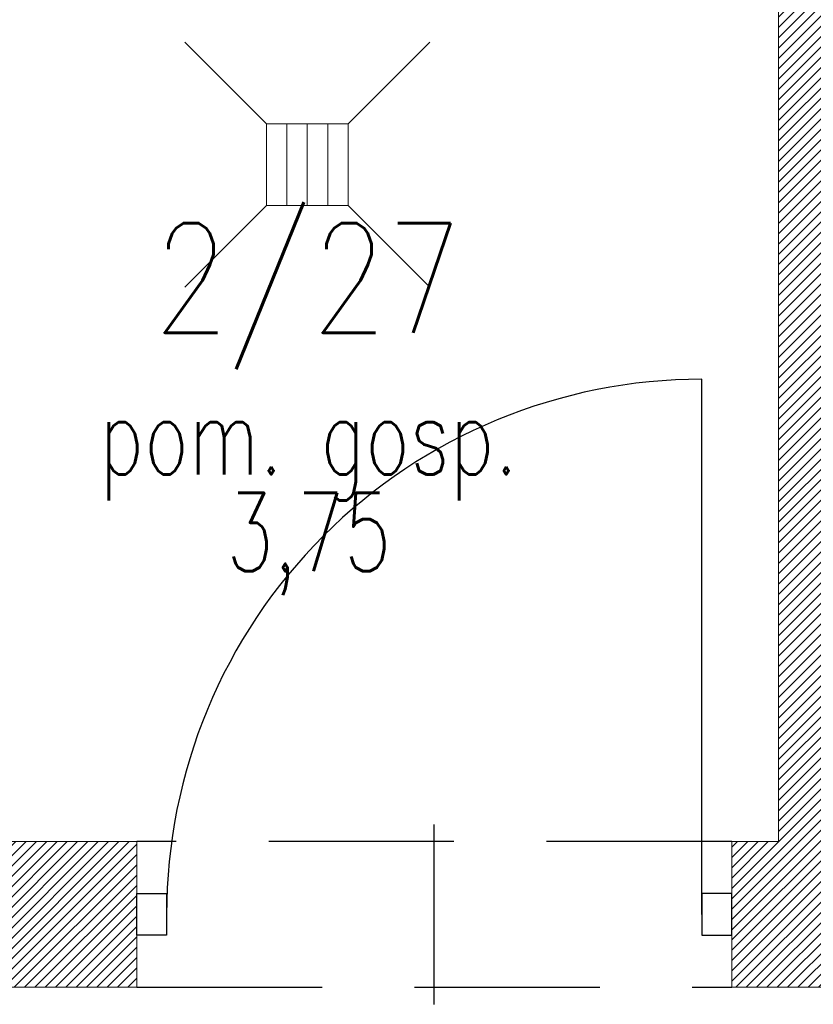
# Model space of a CAD drawing. Header units: inches. Extents: x 27484 to 71626, y -45113 to 39.
# Tile 204 of 256: x 34065 to 34201, y -23472 to -23303. Entities that reach past the tile are written whole.
import ezdxf
from ezdxf.enums import TextEntityAlignment as Align

# ---------------------------------------------------------------- set-up
doc = ezdxf.new("R2010")
doc.units = ezdxf.units.IN
doc.header["$LTSCALE"] = 50
doc.header["$MEASUREMENT"] = 0
doc.linetypes.add('DASHED2', pattern=[9.525, 6.35, -3.175])
for name, color, linetype, lineweight in [('A-ARMATURA', 45, 'Continuous', 5), ('A-PRZERYW', 7, 'DASHED2', 18), ('A-SCIANY', 5, 'Continuous', 18), ('A-SLUSARKA', 4, 'Continuous', 13), ('A-ść. istn.', 8, 'Continuous', 0)]:
    doc.layers.add(name, color=color, linetype=linetype, lineweight=lineweight)
for name, color, linetype in [('koncepcja', 6, 'Continuous'), ('R-MET-POM-OPIS', 7, 'Continuous'), ('R-MET-POM-OPIS-NR', 2, 'Continuous'), ('R-MET-POM-OPIS-POM', 7, 'Continuous'), ('S-DRZ-', 7, 'Continuous'), ('S-DRZ-O', 7, 'Continuous'), ('S-DRZ-SKRZYD', 5, 'Continuous'), ('S-DRZ-WEGAR', 7, 'Continuous')]:
    doc.layers.add(name, color=color, linetype=linetype)
doc.styles.add('MET_POM', font='simplex.shx')
pattern_1 = [(45, (31560.1443, -34930.5661), (-0.88388348, 0.88388348), [])]

# ---------------------------------------------------------------- blocks, each defined once
blk = doc.blocks.new('KRAT')
for p, q in [((-7, 7), (-21, 21)), ((7, 7), (21, 21)), ((7, 3.5), (-7, 3.5)), ((7, 0), (-7, 0)), ((7, -3.5), (-7, -3.5)), ((-7, -7), (-21, -21)), ((7, -7), (21, -21))]:
    blk.add_line(p, q)
blk.add_lwpolyline([(7, -7), (7, 7), (-7, 7), (-7, -7)], close=True)
blk = doc.blocks.new('D90-L-DL')
at = {"layer": 'S-DRZ-'}
blk.add_arc((-45, 0), 90, 270, 0, dxfattribs=at)
at = {"layer": 'S-DRZ-O'}
blk.add_line((0, 15.12), (0, -15.12), dxfattribs=at)
at = {"layer": 'S-DRZ-SKRZYD'}
blk.add_line((-45, 0), (-45, -90), dxfattribs=at)
at = {"layer": 'S-DRZ-WEGAR'}
for points in [[(-50, -3.5), (-45, -3.5), (-45, 3.5), (-50, 3.5)], [(45, 3.5), (50, 3.5), (50, -3.5), (45, -3.5)]]:
    blk.add_lwpolyline(points, close=True, dxfattribs=at)
blk = doc.blocks.new('A$C07123322')
at = {"layer": 'A-SLUSARKA', "xscale": 1.020000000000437, "yscale": 1.020000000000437, "zscale": 1.020000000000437, "rotation": 270}
blk.add_blockref('D90-L-DL', (40.58, -45.9), dxfattribs=at)
blk = doc.blocks.new('MPOM0239')
at = {"layer": 'R-MET-POM-OPIS', "style": 'MET_POM', "width": 0.7}
for tag, p in [('POS', (0, -0.225)), ('ARE', (0, -0.4898))]:
    blk.add_attdef(tag, text='', height=0.2, dxfattribs=at).set_placement(p, align=Align.CENTER)
at = {"layer": 'R-MET-POM-OPIS', "style": 'MET_POM', "width": 0.7, "flags": 1}
blk.add_attdef('UNI', (0.2464, -0.4898), '', height=0.2, dxfattribs=at)
at = {"layer": 'R-MET-POM-OPIS-NR', "style": 'MET_POM', "width": 0.8}
blk.add_attdef('NR', text='', height=0.2, dxfattribs=at).set_placement((-0.0028, 0.269), align=Align.CENTER)
at = {"layer": 'R-MET-POM-OPIS-POM', "style": 'MET_POM', "width": 0.7}
blk.add_attdef('POM', text='', height=0.2, dxfattribs=at).set_placement((0, 0.0223), align=Align.CENTER)

msp = doc.modelspace()

# ---------------------------------------------------------------- hatches: boundary and pattern name
at = {"layer": 'A-ść. istn.', "ltscale": 0.1}
h = msp.add_hatch(dxfattribs=at)
h.set_pattern_fill('ANSI31', color=256, scale=10)
h.set_pattern_definition(pattern_1)
h.paths.add_polyline_path([(34410.48246, -23208.96968), (34207.48246, -23208.96968), (34207.48246, -23220.96968), (34410.48246, -23220.96968)])
h.paths.add_polyline_path([(34207.48246, -23208.96968), (34182.48246, -23208.96968), (34182.48246, -23233.96968), (34207.48246, -23233.96968)])
h.paths.add_polyline_path([(34189.67916, -23216.16638, -1), (34200.28576, -23226.77298, -1)], flags=16)
h.paths.add_polyline_path([(34207.48246, -23233.96968), (34195.48246, -23233.96968), (34195.48246, -23443.96968), (34187.48246, -23443.96968), (34187.48246, -23456.46968), (34554.98246, -23456.46968), (34554.98246, -23404.96968), (34551.41246, -23404.96968), (34542.48246, -23404.96968), (34542.48246, -23443.96968), (34207.48246, -23443.96968)])
h.paths.add_polyline_path([(34554.98246, -23456.46968), (34187.48246, -23456.46968), (34187.48246, -23460.03968), (34187.48246, -23468.96968), (34554.98246, -23468.96968)])
h.paths.add_polyline_path([(34567.48246, -23404.96968), (34554.98246, -23404.96968), (34554.98246, -23456.46968), (34567.48246, -23456.46968)])
h.paths.add_polyline_path([(34567.48246, -23456.46968), (34554.98246, -23456.46968), (34554.98246, -23468.96968), (34567.48246, -23468.96968)])
h = msp.add_hatch(dxfattribs=at)
h.set_pattern_fill('ANSI31', color=256, scale=10)
h.set_pattern_definition(pattern_1)
h.paths.add_polyline_path([(34014.98246, -23456.46968), (33830.48246, -23456.46968), (33830.48246, -23468.96968), (34014.98246, -23468.96968)])
h.paths.add_polyline_path([(34085.48246, -23456.46968), (34014.98246, -23456.46968), (34014.98246, -23468.96968), (34085.48246, -23468.96968)])
h.paths.add_polyline_path([(34085.48246, -23443.96968), (34027.48246, -23443.96968), (34027.48246, -23417.96968), (34014.98246, -23417.96968), (34014.98246, -23456.46968), (34085.48246, -23456.46968), (34085.48246, -23452.89968)])

# ---------------------------------------------------------------- linework, layer by layer
at = {"layer": 'A-PRZERYW', "lineweight": -3, "ltscale": 0.1}
for p, q in [((34187.48246, -23443.96968), (34085.48246, -23443.96968)), ((34085.48246, -23468.96968), (34187.48246, -23468.96968))]:
    msp.add_line(p, q, dxfattribs=at)
at = {"layer": 'A-SCIANY', "ltscale": 3}
for p, q in [((34195.48246, -23443.96968), (34195.48246, -23233.96968)), ((34027.48246, -23443.96968), (34085.48246, -23443.96968)), ((34085.48246, -23468.96968), (34085.48246, -23443.96968)), ((34187.48246, -23468.96968), (34187.48246, -23443.96968)), ((34187.48246, -23443.96968), (34195.48246, -23443.96968)), ((34085.48246, -23468.96968), (33830.48246, -23468.96968)), ((34567.48246, -23468.96968), (34187.48246, -23468.96968))]:
    msp.add_line(p, q, dxfattribs=at)

# ---------------------------------------------------------------- block references
at = {"layer": 'A-ARMATURA', "lineweight": -3, "rotation": 90}
msp.add_blockref('KRAT', (34114.70549, -23327.88398), dxfattribs=at)
at = {"layer": 'koncepcja', "lineweight": -3, "rotation": 270}
msp.add_blockref('A$C07123322', (34182.38246, -23415.89308), dxfattribs=at)
at = {"layer": 'R-MET-POM-OPIS'}
ref = msp.add_blockref('MPOM0239', (34114.96513, -23382.50251), dxfattribs=dict(at, xscale=67.20000000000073, yscale=67.20000000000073, zscale=67.20000000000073))
ref.add_attrib('NR', '2/27', dxfattribs={"layer": 'R-MET-POM-OPIS-NR', "height": 18.816, "style": 'MET_POM', "width": 0.8}).set_placement((34114.77479, -23356.70626), align=Align.CENTER)
ref.add_attrib('ARE', '3,75', dxfattribs={"height": 13.44, "style": 'MET_POM', "width": 0.7}).set_placement((34114.96513, -23397.62074), align=Align.CENTER)
ref.add_attrib('POM', 'pom. gosp.', dxfattribs={"layer": 'R-MET-POM-OPIS-POM', "height": 13.44, "style": 'MET_POM', "width": 0.7}).set_placement((34114.96513, -23381.00246), align=Align.CENTER)

doc.saveas('drawing.dxf')
